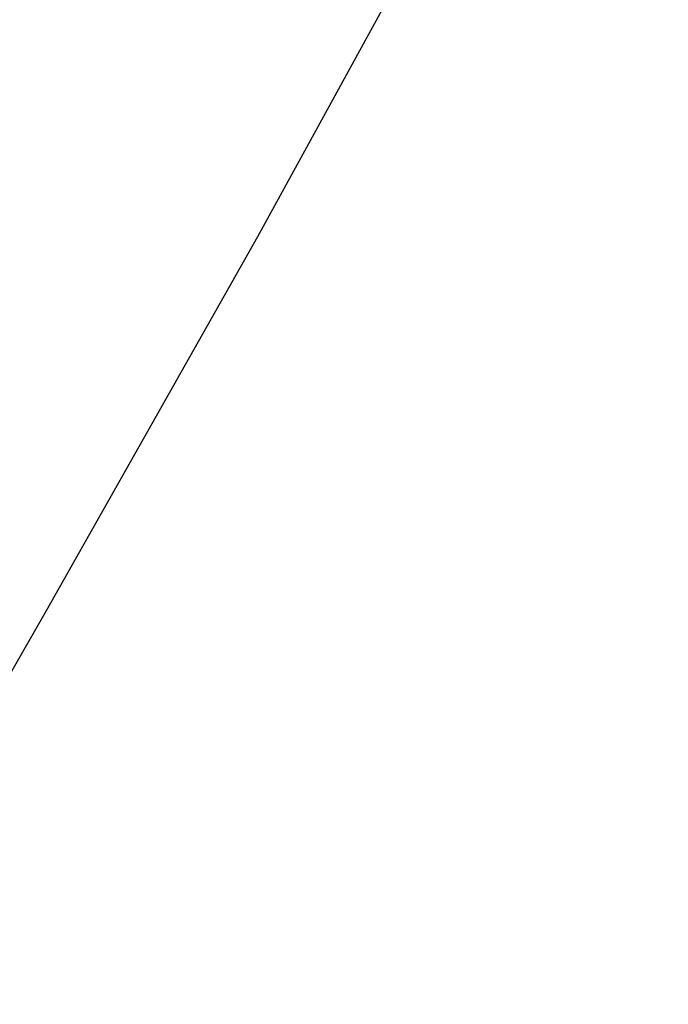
# Model space of a CAD drawing. Extents: x 0 to 363660, y 0 to 4201329.
# Tile 237 of 256: x 360289.25 to 360291.92, y 4200450.23 to 4200454.28. Entities that reach past the tile are written whole.
import ezdxf

# ---------------------------------------------------------------- set-up
doc = ezdxf.new("R2010")
doc.units = 0
doc.header["$LTSCALE"] = 0.5
doc.header["$MEASUREMENT"] = 0
doc.layers.add('(032) Горизонтали утолщенные', color=32, linetype='Continuous', lineweight=30)
doc.layers.add('.', color=7, linetype='Continuous', lineweight=15)

# ---------------------------------------------------------------- blocks, each defined once
blk = doc.blocks.new('gergrgrre')
at = {"layer": '(032) Горизонтали утолщенные', "color": 32}
blk.add_polyline3d([(360284.85, 4200444.48, 542), (360284.92, 4200444.57, 542), (360284.99, 4200444.67, 542), (360285.26, 4200445.03, 542), (360285.56, 4200445.46, 542), (360285.89, 4200445.98, 542), (360286.28, 4200446.6, 542), (360286.73, 4200447.34, 542), (360287.26, 4200448.22, 542), (360287.87, 4200449.26, 542), (360288.57, 4200450.47, 542), (360289.36, 4200451.85, 542), (360290.23, 4200453.39, 542), (360291.16, 4200455.09, 542), (360292.14, 4200456.95, 542), (360293.17, 4200458.95, 542), (360294.22, 4200461.09, 542), (360295.3, 4200463.36, 542), (360296.38, 4200465.68, 542), (360297.41, 4200468, 542), (360298.39, 4200470.25, 542)], dxfattribs=at)

msp = doc.modelspace()

# ---------------------------------------------------------------- hatches: boundary and pattern name
at = {"layer": '.', "ltscale": 0.149071}
h = msp.add_hatch(color=256, dxfattribs=at)
h.dxf.hatch_style = 1
h.set_gradient(color1=(255, 255, 255), tint=1)
h.paths.add_polyline_path([(359890.2408, 4200193.8911), (361190.2408, 4200193.8911), (361190.2408, 4201328.8911), (359890.2408, 4201328.8911)])
h.paths.add_polyline_path([(359905.2408, 4201313.8911), (361175.2408, 4201313.8911), (361175.2408, 4200208.8911), (359905.2408, 4200208.8911)], flags=16)

# ---------------------------------------------------------------- block references
at = {"linetype": 'Continuous'}
msp.add_blockref('gergrgrre', (0, 0), dxfattribs=at)

doc.saveas('drawing.dxf')
